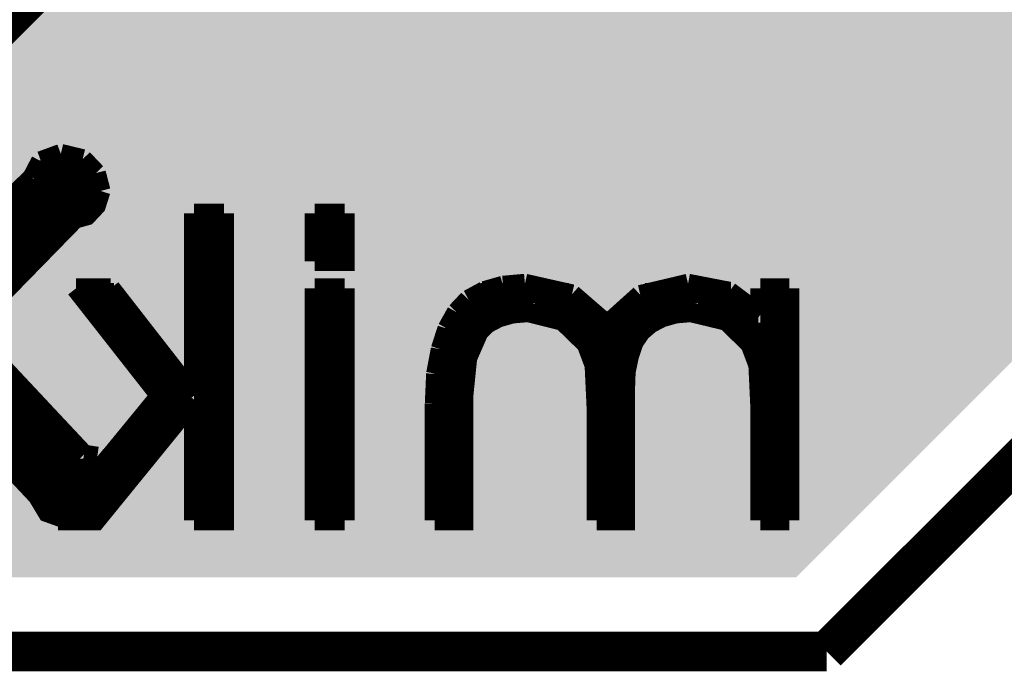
# Model space of a CAD drawing. Extents: x -0.05 to 0.95, y -0.15 to 2.1.
# Tile 33 of 188: x 0.73 to 0.88, y -0.15 to -0.05. Entities that reach past the tile are written whole.
import ezdxf

# ---------------------------------------------------------------- set-up
doc = ezdxf.new("R2010")
doc.units = 0
for name, color, linetype in [('LTE_IOT_23_CLICK_V101A_G1', 7, 'CONTINUOUS'), ('LTE_IOT_23_CLICK_V101A_G2', 6, 'CONTINUOUS'), ('LTE_IOT_23_CLICK_V101A_GBL', 1, 'CONTINUOUS'), ('LTE_IOT_23_CLICK_V101A_GBO', 4, 'CONTINUOUS'), ('LTE_IOT_23_CLICK_V101A_GKO', 9, 'CONTINUOUS'), ('LTE_IOT_23_CLICK_V101A_GTL', 12, 'CONTINUOUS'), ('LTE_IOT_23_CLICK_V101A_GTO', 11, 'CONTINUOUS')]:
    doc.layers.add(name, color=color, linetype=linetype)

msp = doc.modelspace()

# ---------------------------------------------------------------- linework, layer by layer
at = {"layer": 'LTE_IOT_23_CLICK_V101A_G1'}
for points in [[(0.6293, -0.0563), (0.633, -0.0506), (0.9279, -0.0563), (0.9336, -0.0506)], [(0.6236, -0.06), (0.6293, -0.0563), (0.9242, -0.06), (0.9279, -0.0563)], [(0.617, -0.0613), (0.6236, -0.06), (0.9229, -0.0613), (0.9242, -0.06)], [(-0.0388, -0.1388), (-0.0388, -0.0613), (0.8454, -0.1388), (0.9229, -0.0613)]]:
    msp.add_solid(points, dxfattribs=at)
at = {"layer": 'LTE_IOT_23_CLICK_V101A_G2'}
for points in [[(0.6293, -0.0563), (0.633, -0.0506), (0.9279, -0.0563), (0.9336, -0.0506)], [(0.6236, -0.06), (0.6293, -0.0563), (0.9242, -0.06), (0.9279, -0.0563)], [(0.617, -0.0613), (0.6236, -0.06), (0.9229, -0.0613), (0.9242, -0.06)], [(-0.0388, -0.1388), (-0.0388, -0.0613), (0.8454, -0.1388), (0.9229, -0.0613)]]:
    msp.add_solid(points, dxfattribs=at)
at = {"layer": 'LTE_IOT_23_CLICK_V101A_GBL'}
for points in [[(0.6293, -0.0563), (0.633, -0.0506), (0.9279, -0.0563), (0.9336, -0.0506)], [(0.6236, -0.06), (0.6293, -0.0563), (0.9242, -0.06), (0.9279, -0.0563)], [(0.617, -0.0613), (0.6236, -0.06), (0.9229, -0.0613), (0.9242, -0.06)], [(-0.0388, -0.1388), (-0.0388, -0.0613), (0.8454, -0.1388), (0.9229, -0.0613)]]:
    msp.add_solid(points, dxfattribs=at)
at = {"layer": 'LTE_IOT_23_CLICK_V101A_GBO', "const_width": 0.003}
for points in [[(0.7546, -0.1114), (0.7546, -0.0839)], [(0.7546, -0.0839), (0.7591, -0.0839)], [(0.7546, -0.1302), (0.7591, -0.1302), (0.7591, -0.0839)], [(0.7728, -0.0911), (0.7773, -0.0911), (0.7773, -0.0839)], [(0.7728, -0.0839), (0.7773, -0.0839)], [(0.7728, -0.0911), (0.7728, -0.0839)], [(0.7546, -0.0869), (0.7591, -0.0869)], [(0.7728, -0.0869), (0.7773, -0.0869)], [(0.7546, -0.0899), (0.7591, -0.0899)], [(0.7728, -0.0899), (0.7773, -0.0899)], [(0.7546, -0.0929), (0.7591, -0.0929)], [(0.7984, -0.0956), (0.8012, -0.0948)], [(0.8012, -0.0948), (0.8045, -0.0945)], [(0.8045, -0.0945), (0.8116, -0.0961)], [(0.8219, -0.0962), (0.8291, -0.0945)], [(0.8291, -0.0945), (0.8353, -0.0957)], [(0.7368, -0.0952), (0.742, -0.0952)], [(0.7368, -0.0952), (0.7495, -0.1114)], [(0.7373, -0.0959), (0.7425, -0.0959)], [(0.742, -0.0952), (0.7546, -0.1114)], [(0.7546, -0.0959), (0.7591, -0.0959)], [(0.7728, -0.0952), (0.7773, -0.0952)], [(0.7728, -0.1302), (0.7728, -0.0952)], [(0.7728, -0.0959), (0.7773, -0.0959)], [(0.7773, -0.1302), (0.7773, -0.0952)], [(0.796, -0.0969), (0.7984, -0.0956)], [(0.7978, -0.0959), (0.8111, -0.0959)], [(0.8116, -0.0961), (0.8169, -0.1007)], [(0.8169, -0.1007), (0.8219, -0.0962)], [(0.8226, -0.0959), (0.8356, -0.0959)], [(0.8353, -0.0957), (0.84, -0.0992)], [(0.84, -0.0952), (0.8444, -0.0952)], [(0.84, -0.0992), (0.84, -0.0952)], [(0.84, -0.0959), (0.8444, -0.0959)], [(0.8444, -0.1302), (0.8444, -0.0952)], [(0.7942, -0.0988), (0.796, -0.0969)], [(0.7397, -0.0989), (0.7448, -0.0989)], [(0.7546, -0.0989), (0.7591, -0.0989)], [(0.7728, -0.0989), (0.7773, -0.0989)], [(0.7928, -0.1013), (0.7942, -0.0988)], [(0.7941, -0.0989), (0.8038, -0.0989)], [(0.7952, -0.1116), (0.7958, -0.1057), (0.7975, -0.1018), (0.7988, -0.1005), (0.8005, -0.0996), (0.8026, -0.099), (0.805, -0.0988), (0.8102, -0.1001), (0.8138, -0.1036), (0.815, -0.1068), (0.8153, -0.1132)], [(0.806, -0.0989), (0.8154, -0.0989)], [(0.8183, -0.0989), (0.8284, -0.0989)], [(0.8196, -0.1106), (0.8197, -0.1078), (0.8202, -0.1054), (0.8209, -0.1033), (0.822, -0.1017), (0.8234, -0.1005), (0.8251, -0.0996), (0.8272, -0.099), (0.8295, -0.0988), (0.8349, -0.1001)], [(0.8306, -0.0989), (0.8397, -0.0989)], [(0.84, -0.0989), (0.8444, -0.0989)], [(0.8349, -0.1001), (0.8385, -0.1036), (0.8397, -0.1068), (0.84, -0.1132)], [(0.742, -0.1019), (0.7471, -0.1019)], [(0.7546, -0.1019), (0.7591, -0.1019)], [(0.7728, -0.1019), (0.7773, -0.1019)], [(0.7918, -0.1044), (0.7928, -0.1013)], [(0.7925, -0.1019), (0.7975, -0.1019)], [(0.8126, -0.1019), (0.8219, -0.1019)], [(0.8373, -0.1019), (0.8444, -0.1019)], [(0.7444, -0.1049), (0.7495, -0.1049)], [(0.7546, -0.1049), (0.7591, -0.1049)], [(0.7728, -0.1049), (0.7773, -0.1049)], [(0.7911, -0.1081), (0.7918, -0.1044)], [(0.7916, -0.1049), (0.796, -0.1049)], [(0.8144, -0.1049), (0.8203, -0.1049)], [(0.8391, -0.1049), (0.8444, -0.1049)], [(0.7467, -0.1079), (0.7518, -0.1079)], [(0.7546, -0.1079), (0.7591, -0.1079)], [(0.7728, -0.1079), (0.7773, -0.1079)], [(0.7909, -0.1126), (0.7911, -0.1081)], [(0.7912, -0.1079), (0.7954, -0.1079)], [(0.8151, -0.1079), (0.8197, -0.1079)], [(0.8398, -0.1079), (0.8444, -0.1079)], [(0.7491, -0.1109), (0.7541, -0.1109)], [(0.7546, -0.1109), (0.7591, -0.1109)], [(0.7728, -0.1109), (0.7773, -0.1109)], [(0.791, -0.1109), (0.7952, -0.1109)], [(0.8153, -0.1302), (0.8196, -0.1302), (0.8196, -0.1106)], [(0.8153, -0.1109), (0.8196, -0.1109)], [(0.84, -0.1109), (0.8444, -0.1109)], [(0.7341, -0.1302), (0.7495, -0.1114)], [(0.7341, -0.1302), (0.7398, -0.1302), (0.7546, -0.112)], [(0.7546, -0.1302), (0.7546, -0.112)], [(0.7909, -0.1302), (0.7952, -0.1302), (0.7952, -0.1116)], [(0.7909, -0.1302), (0.7909, -0.1126)], [(0.7475, -0.1139), (0.753, -0.1139)], [(0.7546, -0.1139), (0.7591, -0.1139)], [(0.7728, -0.1139), (0.7773, -0.1139)], [(0.7909, -0.1139), (0.7952, -0.1139)], [(0.8153, -0.1302), (0.8153, -0.1132)], [(0.8153, -0.1139), (0.8196, -0.1139)], [(0.84, -0.1302), (0.84, -0.1132)], [(0.84, -0.1139), (0.8444, -0.1139)], [(0.745, -0.1169), (0.7506, -0.1169)], [(0.7546, -0.1169), (0.7591, -0.1169)], [(0.7728, -0.1169), (0.7773, -0.1169)], [(0.7909, -0.1169), (0.7952, -0.1169)], [(0.8153, -0.1169), (0.8196, -0.1169)], [(0.84, -0.1169), (0.8444, -0.1169)], [(0.7426, -0.1199), (0.7481, -0.1199)], [(0.7546, -0.1199), (0.7591, -0.1199)], [(0.7728, -0.1199), (0.7773, -0.1199)], [(0.7909, -0.1199), (0.7952, -0.1199)], [(0.8153, -0.1199), (0.8196, -0.1199)], [(0.84, -0.1199), (0.8444, -0.1199)], [(0.7401, -0.1229), (0.7457, -0.1229)], [(0.7546, -0.1229), (0.7591, -0.1229)], [(0.7728, -0.1229), (0.7773, -0.1229)], [(0.7909, -0.1229), (0.7952, -0.1229)], [(0.8153, -0.1229), (0.8196, -0.1229)], [(0.84, -0.1229), (0.8444, -0.1229)], [(0.7376, -0.1259), (0.7433, -0.1259)], [(0.7546, -0.1259), (0.7591, -0.1259)], [(0.7728, -0.1259), (0.7773, -0.1259)], [(0.7909, -0.1259), (0.7952, -0.1259)], [(0.8153, -0.1259), (0.8196, -0.1259)], [(0.84, -0.1259), (0.8444, -0.1259)], [(0.7352, -0.1289), (0.7408, -0.1289)], [(0.7546, -0.1289), (0.7591, -0.1289)], [(0.7728, -0.1289), (0.7773, -0.1289)], [(0.7909, -0.1289), (0.7952, -0.1289)], [(0.8153, -0.1289), (0.8196, -0.1289)], [(0.84, -0.1289), (0.8444, -0.1289)], [(0.7728, -0.1302), (0.7773, -0.1302)], [(0.84, -0.1302), (0.8444, -0.1302)]]:
    msp.add_lwpolyline(points, dxfattribs=at)
at = {"layer": 'LTE_IOT_23_CLICK_V101A_GKO', "const_width": 0.006}
for points in [[(0.85, -0.15), (0.95, -0.05)], [(-0.05, -0.15), (0.85, -0.15)]]:
    msp.add_lwpolyline(points, dxfattribs=at)
at = {"layer": 'LTE_IOT_23_CLICK_V101A_GTL', "const_width": 0.012}
msp.add_lwpolyline([(0.643, -0.07), (0.707, -0.07), (0.747, -0.03), (0.747, 0.097)], dxfattribs=at)
at = {"layer": 'LTE_IOT_23_CLICK_V101A_GTL'}
for points in [[(0.7171, -0.0801), (0.7493, -0.0479), (0.9041, -0.0801), (0.9363, -0.0479)], [(0.7125, -0.0832), (0.7171, -0.0801), (0.901, -0.0832), (0.9041, -0.0801)], [(0.5585, -0.0852), (0.55984, -0.0843), (0.899, -0.0852), (0.8999, -0.0843)], [(0.707, -0.0843), (0.7125, -0.0832), (0.8999, -0.0843), (0.901, -0.0832)], [(0.553, -0.0863), (0.5585, -0.0852), (0.8979, -0.0863), (0.899, -0.0852)], [(-0.0388, -0.1388), (-0.0388, -0.0863), (0.8454, -0.1388), (0.8979, -0.0863)]]:
    msp.add_solid(points, dxfattribs=at)
at = {"layer": 'LTE_IOT_23_CLICK_V101A_GTO', "const_width": 0.003}
for points in [[(0.7315, -0.076), (0.7345, -0.0749)], [(0.7345, -0.0749), (0.7378, -0.0757)], [(0.7378, -0.0757), (0.7398, -0.0778)], [(0.7302, -0.0785), (0.7315, -0.076)], [(0.7197, -0.0886), (0.7302, -0.0785)], [(0.7304, -0.0774), (0.7396, -0.0774)], [(0.7398, -0.0778), (0.7405, -0.0805)], [(0.7203, -0.1014), (0.7366, -0.0847), (0.7384, -0.0842), (0.7398, -0.0827), (0.7405, -0.0805)], [(0.7282, -0.0804), (0.7405, -0.0804)], [(0.7251, -0.0834), (0.7394, -0.0834)], [(0.722, -0.0864), (0.7349, -0.0864)], [(0.719, -0.0894), (0.732, -0.0894)], [(0.7163, -0.0924), (0.7291, -0.0924)], [(0.7203, -0.1014), (0.738, -0.1203)], [(0.712, -0.1199), (0.712, -0.1057), (0.7122, -0.1056), (0.7162, -0.1105), (0.7192, -0.1139), (0.731, -0.1265), (0.7325, -0.129), (0.735, -0.1299), (0.7388, -0.1291), (0.7413, -0.127), (0.7422, -0.124)], [(0.7161, -0.1104), (0.7287, -0.1104)], [(0.7187, -0.1134), (0.7315, -0.1134)], [(0.7215, -0.1164), (0.7343, -0.1164)], [(0.7243, -0.1194), (0.7371, -0.1194)], [(0.738, -0.1203), (0.74, -0.1206)], [(0.74, -0.1206), (0.7416, -0.1219)], [(0.7271, -0.1224), (0.7418, -0.1224)], [(0.7416, -0.1219), (0.7422, -0.124)], [(0.7299, -0.1254), (0.742, -0.1254)], [(0.7319, -0.1284), (0.74, -0.1284)]]:
    msp.add_lwpolyline(points, dxfattribs=at)

doc.saveas('drawing.dxf')
